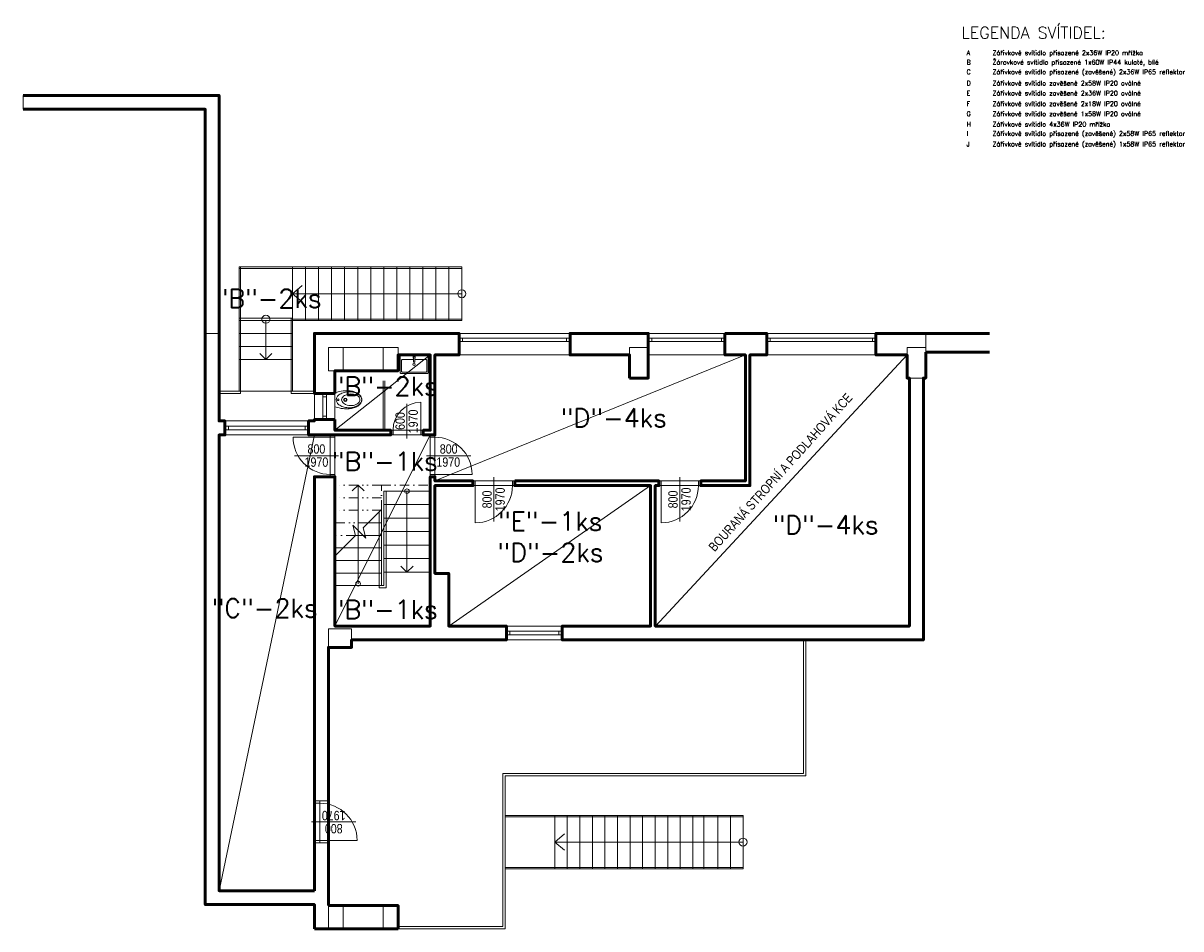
# Model space of a CAD drawing. Header units: millimetres. Extents: x 26913 to 168082, y -32666 to 98813.
# Tile 17 of 19: x 110982 to 135887, y 17087 to 36559. Entities that reach past the tile are written whole.
import ezdxf
from ezdxf.enums import TextEntityAlignment as Align

# ---------------------------------------------------------------- set-up
doc = ezdxf.new("R2010")
doc.units = ezdxf.units.MM
doc.header["$LTSCALE"] = 400
doc.linetypes.add('DASHDOT', pattern=[1, 0.5, -0.25, 0, -0.25])
doc.linetypes.add('DIVIDE', pattern=[1.25, 0.5, -0.25, 0, -0.25, 0, -0.25])
doc.layers.get('0').update_dxf_attribs({"color": 250})
doc.layers.add('6-TEXT', color=3, linetype='Continuous')
for name, color, linetype, lineweight in [('B_pohled', 7, 'Continuous', 18), ('B_rozhraní', 7, 'Continuous', 13), ('B_sanita', 7, 'Continuous', 18), ('B_výplně otvorů', 7, 'Continuous', 18), ('B_řez', 7, 'Continuous', 50), ('NAD', 7, 'DIVIDE', 18), ('S_tenká', 120, 'Continuous', 18), ('S_tlustá', 220, 'Continuous', 50)]:
    doc.layers.add(name, color=color, linetype=linetype, lineweight=lineweight)
doc.styles.add('ROMANS', font='romans.shx', dxfattribs={"width": 0.8})
doc.styles.get("Standard").update_dxf_attribs({"font": 'ARIALN.TTF'})

# ---------------------------------------------------------------- blocks, each defined once
blk = doc.blocks.new('*U50')
at = {"color": 0}
for p, q in [((0, 75), (2390, 75)), ((0, 75), (0, 0)), ((0, 0), (2390, 0)), ((75, 75), (75, 0)), ((2315, 0), (2315, 75)), ((2390, 0), (2390, 75))]:
    blk.add_line(p, q, dxfattribs=at)
blk = doc.blocks.new('*U46')
at = {"linetype": 'ByBlock'}
for p, q in [((-450, 0), (-400, 0)), ((-400, 0), (-400, -100)), ((-450, -100), (-400, -100)), ((-400, -100), (-400, -900)), ((400, -100), (400, 0)), ((400, 0), (450, 0)), ((400, -100), (450, -100))]:
    blk.add_line(p, q, dxfattribs=at)
for p, q in [((-450, -100), (-450, 0)), ((0, 78), (0, -871)), ((450, -100), (450, 0))]:
    blk.add_line(p, q)
at = {"linetype": 'Continuous'}
for p, q in [((-400, 0), (400, 0)), ((-400, -100), (400, -100))]:
    blk.add_line(p, q, dxfattribs=at)
at = {"linetype": 'ByBlock'}
blk.add_arc((-400, -100), 800, 270, 0, dxfattribs=at)
at = {"flags": 8}
blk.add_attdef('SIRKA', text='', height=100, rotation=90, dxfattribs=at).set_placement((13, -397), align=Align.BOTTOM_CENTER)
blk.add_attdef('VYSKA', text='', height=100, rotation=90, dxfattribs=at).set_placement((35, -396), align=Align.TOP_CENTER)
blk = doc.blocks.new('*U123')
at = {"linetype": 'ByBlock'}
for p, q in [((-450, 0), (-400, 0)), ((-400, 0), (-400, -100)), ((-450, -100), (-400, -100)), ((-400, -100), (-400, -900)), ((400, -100), (400, 0)), ((400, 0), (450, 0)), ((400, -100), (450, -100))]:
    blk.add_line(p, q, dxfattribs=at)
for p, q in [((-450, -100), (-450, 0)), ((0, 78), (0, -871)), ((450, -100), (450, 0))]:
    blk.add_line(p, q)
at = {"linetype": 'Continuous'}
for p, q in [((-400, 0), (400, 0)), ((-400, -100), (400, -100))]:
    blk.add_line(p, q, dxfattribs=at)
at = {"linetype": 'ByBlock'}
blk.add_arc((-400, -100), 800, 270, 0, dxfattribs=at)
at = {"flags": 8}
blk.add_attdef('SIRKA', text='', height=100, rotation=90, dxfattribs=at).set_placement((13, -397), align=Align.BOTTOM_CENTER)
blk.add_attdef('VYSKA', text='', height=100, rotation=90, dxfattribs=at).set_placement((35, -396), align=Align.TOP_CENTER)
blk = doc.blocks.new('*U47')
for p, q in [((0, -78), (0, 871)), ((-450, 100), (-450, 0)), ((450, 100), (450, 0))]:
    blk.add_line(p, q)
at = {"linetype": 'ByBlock'}
for p, q in [((400, 100), (400, 900)), ((-400, 100), (-450, 100)), ((-400, 0), (-450, 0)), ((-400, 100), (-400, 0)), ((400, 0), (400, 100)), ((450, 100), (400, 100)), ((450, 0), (400, 0))]:
    blk.add_line(p, q, dxfattribs=at)
at = {"linetype": 'Continuous'}
for p, q in [((400, 100), (-400, 100)), ((400, 0), (-400, 0))]:
    blk.add_line(p, q, dxfattribs=at)
at = {"linetype": 'ByBlock'}
blk.add_arc((400, 100), 800, 90, 180, dxfattribs=at)
at = {"flags": 8}
blk.add_attdef('SIRKA', text='', height=100, rotation=90, dxfattribs=at).set_placement((13, 399), align=Align.BOTTOM_CENTER)
blk.add_attdef('VYSKA', text='', height=100, rotation=90, dxfattribs=at).set_placement((35, 390), align=Align.TOP_CENTER)
blk = doc.blocks.new('*U48')
for p, q in [((0, -78), (0, 671)), ((-350, 100), (-350, 0)), ((350, 100), (350, 0))]:
    blk.add_line(p, q)
at = {"linetype": 'ByBlock'}
for p, q in [((300, 100), (300, 700)), ((-300, 100), (-350, 100)), ((-300, 0), (-350, 0)), ((-300, 100), (-300, 0)), ((300, 0), (300, 100)), ((350, 100), (300, 100)), ((350, 0), (300, 0))]:
    blk.add_line(p, q, dxfattribs=at)
at = {"linetype": 'Continuous'}
for p, q in [((300, 100), (-300, 100)), ((300, 0), (-300, 0))]:
    blk.add_line(p, q, dxfattribs=at)
at = {"linetype": 'ByBlock'}
blk.add_arc((300, 100), 600, 90, 180, dxfattribs=at)
at = {"flags": 8}
blk.add_attdef('SIRKA', text='', height=100, rotation=90, dxfattribs=at).set_placement((13, 299), align=Align.BOTTOM_CENTER)
blk.add_attdef('VYSKA', text='', height=100, rotation=90, dxfattribs=at).set_placement((35, 290), align=Align.TOP_CENTER)
blk = doc.blocks.new('*U49')
at = {"linetype": 'ByBlock'}
for p, q in [((-450, 0), (-400, 0)), ((-400, 0), (-400, -100)), ((-450, -100), (-400, -100)), ((-400, -100), (-400, -900)), ((400, -100), (400, 0)), ((400, 0), (450, 0)), ((400, -100), (450, -100))]:
    blk.add_line(p, q, dxfattribs=at)
for p, q in [((-450, -100), (-450, 0)), ((0, 78), (0, -871)), ((450, -100), (450, 0))]:
    blk.add_line(p, q)
at = {"linetype": 'Continuous'}
for p, q in [((-400, 0), (400, 0)), ((-400, -100), (400, -100))]:
    blk.add_line(p, q, dxfattribs=at)
at = {"linetype": 'ByBlock'}
blk.add_arc((-400, -100), 800, 270, 0, dxfattribs=at)
at = {"flags": 8}
blk.add_attdef('SIRKA', text='', height=100, rotation=90, dxfattribs=at).set_placement((13, -397), align=Align.BOTTOM_CENTER)
blk.add_attdef('VYSKA', text='', height=100, rotation=90, dxfattribs=at).set_placement((35, -396), align=Align.TOP_CENTER)
blk = doc.blocks.new('*U51')
at = {"color": 0}
for p, q in [((0, 75), (1650, 75)), ((0, 75), (0, 0)), ((0, 0), (1650, 0)), ((75, 75), (75, 0)), ((1575, 0), (1575, 75)), ((1650, 0), (1650, 75))]:
    blk.add_line(p, q, dxfattribs=at)
blk = doc.blocks.new('*U52')
at = {"color": 0}
for p, q in [((0, 75), (2350, 75)), ((0, 75), (0, 0)), ((0, 0), (2350, 0)), ((75, 75), (75, 0)), ((2275, 0), (2275, 75)), ((2350, 0), (2350, 75))]:
    blk.add_line(p, q, dxfattribs=at)
blk = doc.blocks.new('*U37')
at = {"color": 0}
for p, q in [((0, 75), (1200, 75)), ((0, 75), (0, 0)), ((0, 0), (1200, 0)), ((75, 75), (75, 0)), ((1125, 0), (1125, 75)), ((1200, 0), (1200, 75))]:
    blk.add_line(p, q, dxfattribs=at)
blk = doc.blocks.new('*U54')
at = {"color": 0}
for p, q in [((0, 75), (560, 75)), ((0, 75), (0, 0)), ((0, 0), (560, 0)), ((75, 75), (75, 0)), ((485, 0), (485, 75)), ((560, 0), (560, 75))]:
    blk.add_line(p, q, dxfattribs=at)
blk = doc.blocks.new('*U55')
at = {"ltscale": 5}
for p, q in [((42.4, 0), (0, 0)), ((39.91, 2.61), (42.4, 0)), ((39.91, -2.61), (42.4, 0))]:
    blk.add_line(p, q, dxfattribs=at)
blk.add_circle((0, 0), 1, dxfattribs=at)
blk = doc.blocks.new('*U56')
at = {"ltscale": 5}
for p, q in [((34.8, 0), (0, 0)), ((32.31, 2.61), (34.8, 0)), ((32.31, -2.61), (34.8, 0))]:
    blk.add_line(p, q, dxfattribs=at)
blk.add_circle((0, 0), 1, dxfattribs=at)
blk = doc.blocks.new('UMYVADLO_PULT_600X400')
blk.add_lwpolyline([(300, 25), (300, 375, 0.414214), (275, 400), (-275, 400, 0.414214), (-300, 375), (-300, 25, 0.414214), (-275, 0), (275, 0, 0.414214)], format="xyb", close=True)
blk.add_lwpolyline([(15, 100), (250, 100, 0.414214), (275, 125), (275, 350, 0.414214), (250, 375), (-250, 375, 0.414214), (-275, 350), (-275, 125, 0.414214), (-250, 100), (-15, 100)], format="xyb")
blk.add_lwpolyline([(-15, 70), (-20, 70), (-20, 30), (20, 30), (20, 70), (15, 70)])
blk.add_lwpolyline([(-15, 155), (-15, 35), (15, 35), (15, 155)], close=True)
blk.add_circle((0, 200), 25)
blk = doc.blocks.new('A$C0BE674CB')
blk.add_line((-150.592724, 0), (150.592724, 0))
for centre, radius in [((0.013214, -225.145218), 37.5), ((0.013214, -225.145218), 24), ((-0.000015, -69.792725), 17.5)]:
    blk.add_circle(centre, radius)
for centre, radius, start, end in [((-150.592747, -4), 4, 89.9852599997, 163.163498), ((35.54599, -284.333954), 149.405289, 119.906661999, 156.7666240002), ((-0.000015, -222.534195), 78.11203, 90, 119.906661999), ((-0.000015, -141.108673), 111.985252, 57.1394809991, 90.0000759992), ((-0.000015, -222.534195), 78.11203, 60.093338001, 90), ((-35.546021, -284.333954), 149.405289, 23.2333759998, 60.093338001), ((-38.25827, -200.336365), 182.494919, 31.5552829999, 57.1394809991), ((-169.67754, -341.915284), 295.374023, 353.8547900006, 23.23349), ((-191.542118, -294.472382), 362.376892, 15.0042569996, 31.5553740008), ((-791.895573, -289.012238), 988.640137, 6.2498699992, 16.8248749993), ((-246.82349, -309.289276), 419.609497, 359.5397489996, 15.0042649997), ((-520.29279, -259.264405), 715.413086, 358.1969679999, 6.2498699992), ((24.889042, -410.808167), 134, 207.6050609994, 243.6271099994), ((-73.15435, -355.656739), 248.270081, 310.8612060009, 332.2022550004), ((-153.260212, -343.682923), 278.861816, 332.3949969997, 353.8547900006), ((-113.051106, -342.15326), 280.46167, 324.2046809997, 338.9079900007), ((-210.403385, -283.300446), 403.42392, 332.2023390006, 346.2259060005), ((-178.213001, -316.362122), 350.542023, 338.4063799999, 352.4776460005), ((-230.799412, -309.41803), 403.5849, 352.4776540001, 359.5397489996), ((-277.253987, -266.912293), 472.253998, 346.2259289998, 358.1977310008), ((-0.013245, -460.979798), 78, 270, 296.3728959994), ((-0.000015, -481.597138), 98.548065, 270, 283.3984169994), ((-0.000015, -477.756806), 98.373566, 270.0000739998, 287.0153729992), ((-13.600356, -424.501892), 157.240784, 283.3984189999, 310.8612060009), ((-11.864981, -438.985474), 138.919754, 287.0153749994, 308.1805950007), ((-53.054817, -385.416535), 206.493668, 307.5571400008, 325.0084800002)]:
    blk.add_arc(centre, radius, start, end)
at = {"extrusion": (0, 0, -1)}
for centre, radius, start, end in [((-520.292782, -259.264405), 715.413086, 358.1969679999, 6.2498699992), ((-791.895565, -289.012238), 988.640137, 6.2498699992, 16.8248749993), ((-246.823452, -309.289276), 419.609497, 359.5398480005, 15.0043719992), ((-191.54208, -294.472382), 362.376892, 15.0043719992, 31.5555040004), ((-169.677501, -341.915284), 295.374023, 353.8549040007, 23.2335890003), ((-38.25824, -200.336365), 182.494919, 31.5552829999, 57.1394770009), ((0.000015, -141.108673), 111.985252, 57.1394770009, 90.0000639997), ((-150.592708, -4), 4, 90.0003440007, 163.1746519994), ((-277.253963, -266.912293), 472.253998, 346.2251510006, 358.1969679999), ((-210.403347, -283.300446), 403.42392, 332.2024770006, 346.2260279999), ((-230.799373, -309.41803), 403.5849, 352.4777760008, 359.5398480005), ((-178.212963, -316.362122), 350.542023, 338.4065090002, 352.4777760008), ((-113.051067, -342.15326), 280.46167, 324.2048720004, 338.908164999), ((-73.154323, -355.656739), 248.270081, 310.8609919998, 332.2020419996), ((-153.260174, -343.682923), 278.861816, 332.3951570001, 353.8549040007), ((24.889073, -410.808167), 134, 207.605064, 243.627106), ((-53.05479, -385.416535), 206.493668, 307.5569150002, 325.0082629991), ((-13.600326, -424.501892), 157.240784, 283.3983459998, 310.8611600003), ((-11.864948, -438.985474), 138.919754, 287.0154879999, 308.1806949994), ((-0.013214, -460.979798), 78, 270, 296.3729099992), ((0.000015, -477.756806), 98.373566, 270.0000759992, 287.015381), ((0.000015, -481.597138), 98.548065, 270, 283.3984070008)]:
    blk.add_arc(centre, radius, start, end, dxfattribs=at)
blk = doc.blocks.new('*U57')
at = {"color": 0}
for p, q in [((0, 75), (1800, 75)), ((0, 75), (0, 0)), ((0, 0), (1800, 0)), ((75, 75), (75, 0)), ((1725, 0), (1725, 75)), ((1800, 0), (1800, 75))]:
    blk.add_line(p, q, dxfattribs=at)
blk = doc.blocks.new('*U45')
at = {"linetype": 'ByBlock'}
for p, q in [((-450, 0), (-400, 0)), ((-400, 0), (-400, -100)), ((-450, -100), (-400, -100)), ((-400, -100), (-400, -900)), ((400, -100), (400, 0)), ((400, 0), (450, 0)), ((400, -100), (450, -100))]:
    blk.add_line(p, q, dxfattribs=at)
for p, q in [((-450, -100), (-450, 0)), ((0, 78), (0, -871)), ((450, -100), (450, 0))]:
    blk.add_line(p, q)
at = {"linetype": 'Continuous'}
for p, q in [((-400, 0), (400, 0)), ((-400, -100), (400, -100))]:
    blk.add_line(p, q, dxfattribs=at)
at = {"linetype": 'ByBlock'}
blk.add_arc((-400, -100), 800, 270, 0, dxfattribs=at)
at = {"flags": 8}
blk.add_attdef('SIRKA', text='', height=100, rotation=90, dxfattribs=at).set_placement((13, -397), align=Align.BOTTOM_CENTER)
blk.add_attdef('VYSKA', text='', height=100, rotation=90, dxfattribs=at).set_placement((35, -396), align=Align.TOP_CENTER)

msp = doc.modelspace()

# ---------------------------------------------------------------- linework, layer by layer
at = {"layer": 'B_pohled'}
for p, q in [((115628, 31317), (115628, 28647)), ((115628, 31317), (120418, 31317)), ((115628, 31287), (120418, 31287)), ((115658, 31317), (115658, 28597)), ((116778, 30217), (116778, 31317)), ((117058, 30167), (117058, 31317)), ((117338, 30167), (117338, 31317)), ((117618, 30167), (117618, 31317)), ((117898, 30167), (117898, 31317)), ((118178, 30167), (118178, 31317)), ((118458, 30167), (118458, 31317)), ((118738, 30167), (118738, 31317)), ((119018, 30167), (119018, 31317)), ((119298, 30167), (119298, 31317)), ((119578, 30167), (119578, 31317)), ((119858, 30167), (119858, 31317)), ((120138, 30167), (120138, 31317)), ((120418, 30167), (120418, 31317)), ((116778, 30742), (116984, 30917)), ((120418, 30742), (116778, 30742)), ((116778, 30742), (116984, 30566)), ((115628, 30217), (116778, 30217)), ((116778, 30167), (115628, 30167)), ((116203, 30167), (116203, 29327)), ((116748, 30217), (116748, 28597)), ((116778, 30217), (116778, 28647)), ((116778, 30197), (120418, 30197)), ((116778, 30167), (120418, 30167)), ((116778, 29887), (115628, 29887)), ((116778, 29607), (115628, 29607)), ((116203, 29327), (116071, 29459)), ((116203, 29327), (116334, 29459)), ((116778, 29327), (115628, 29327)), ((118723, 27807), (118723, 28870)), ((118764, 27807), (118764, 28870)), ((118738, 26497), (118738, 24467)), ((118788, 26497), (118788, 24417)), ((118638, 24417), (118638, 26052)), ((118688, 24467), (118688, 26102)), ((117366, 19837), (117548, 19837)), ((121348, 19527), (126468, 19527)), ((121348, 19497), (126468, 19497)), ((122418, 18377), (122418, 19527)), ((122688, 18377), (122688, 19527)), ((122958, 18377), (122958, 19527)), ((123228, 18377), (123228, 19527)), ((123498, 18377), (123498, 19527)), ((123768, 18377), (123768, 19527)), ((124038, 18377), (124038, 19527)), ((124308, 18377), (124308, 19527)), ((124578, 18377), (124578, 19527)), ((124848, 18377), (124848, 19527)), ((125118, 18377), (125118, 19527)), ((125388, 18377), (125388, 19527)), ((125628, 18377), (125628, 19527)), ((125928, 18377), (125928, 19527)), ((126198, 18377), (126198, 19527)), ((126468, 18377), (126468, 19527)), ((117366, 18937), (117548, 18937)), ((122418, 18952), (122624, 19127)), ((126468, 18952), (122418, 18952)), ((122418, 18952), (122624, 18776)), ((121348, 18407), (126468, 18407)), ((121348, 18377), (126468, 18377))]:
    msp.add_line(p, q, dxfattribs=at)
at = {"layer": 'B_pohled', "linetype": 'DASHDOT'}
msp.add_line((118688, 26102), (118688, 26627), dxfattribs=at)
at = {"layer": 'B_pohled'}
for points in [[(117688, 27807), (119738, 29427)], [(119838, 26717), (126518, 29427)], [(124587, 23597), (129998, 29427)], [(115198, 28647), (117248, 28647)], [(115198, 28597), (115658, 28597)], [(116748, 28597), (117248, 28597)], [(115198, 17907), (117248, 27707)], [(117688, 23597), (119738, 27707)], [(119738, 26497), (118738, 26497)], [(120138, 23597), (124478, 26617)], [(119738, 26207), (118738, 26207)], [(118688, 26102), (118294, 25708), (118354, 25485), (118071, 25768), (118131, 25545), (117688, 25102)], [(119738, 25917), (118738, 25917)], [(118688, 25817), (118403, 25817)], [(118688, 25547), (118130, 25547)], [(119738, 25627), (118738, 25627)], [(118688, 25277), (117863, 25277)], [(119738, 25337), (118738, 25337)], [(118688, 25007), (117688, 25007)], [(119738, 25047), (118738, 25047)], [(118688, 24737), (117688, 24737)], [(119738, 24757), (118738, 24757)], [(118738, 24467), (117688, 24467)], [(118788, 24417), (118638, 24417)], [(127818, 23297), (127818, 20377), (121348, 20377), (121348, 17087), (119048, 17087)], [(127768, 23297), (127768, 20427), (121298, 20427), (121298, 17137), (119048, 17137)]]:
    msp.add_lwpolyline(points, dxfattribs=at)
at = {"layer": 'B_pohled', "linetype": 'DIVIDE'}
for points in [[(118688, 26627), (117688, 26627)], [(118688, 26357), (117688, 26357)], [(118688, 26087), (117688, 26087)], [(118403, 25817), (117688, 25817)], [(118130, 25547), (117688, 25547)], [(117863, 25277), (117688, 25277)]]:
    msp.add_lwpolyline(points, dxfattribs=at)
at = {"layer": 'B_pohled', "linetype": 'DASHDOT'}
msp.add_lwpolyline([(118688, 26627), (119738, 26627)], dxfattribs=at)
at = {"layer": 'B_pohled'}
for centre in [(120418, 30742), (116203, 30194), (126468, 18952)]:
    msp.add_circle(centre, 86.7, dxfattribs=at)
at = {"layer": 'B_rozhraní'}
for p, q in [((117868, 29587), (117868, 29087)), ((118728, 29587), (118728, 29087)), ((129998, 29587), (130398, 29587)), ((129998, 29427), (129998, 29587)), ((117868, 17587), (117868, 17087)), ((118728, 17587), (118728, 17087))]:
    msp.add_line(p, q, dxfattribs=at)
for points in [[(117548, 29087), (117548, 29587), (119048, 29587), (119048, 29427)], [(124028, 29427), (124028, 29587), (124428, 29587)], [(117688, 29087), (117548, 29087)], [(130048, 28927), (130348, 28927)], [(118048, 23297), (118048, 23537), (117548, 23537), (117548, 23137)], [(117548, 17087), (117548, 17587)]]:
    msp.add_lwpolyline(points, dxfattribs=at)
at = {"layer": 'B_výplně otvorů'}
for p, q in [((122748, 29887), (120358, 29887)), ((126078, 29887), (124428, 29887)), ((126978, 29887), (129328, 29887)), ((122748, 29427), (120358, 29427)), ((124428, 29427), (126078, 29427)), ((129328, 29427), (126978, 29427)), ((122578, 23597), (121378, 23597)), ((122578, 23297), (121378, 23297))]:
    msp.add_line(p, q, dxfattribs=at)
for points in [[(117248, 28597), (117248, 28037)], [(117688, 28597), (117688, 28037)], [(115323, 28007), (117123, 28007)], [(115323, 27707), (117123, 27707)]]:
    msp.add_lwpolyline(points, dxfattribs=at)
at = {"layer": 'B_řez'}
for points in [[(114898, 29887), (114898, 17607), (117248, 17607), (117248, 17087)], [(115198, 29887), (115198, 28007), (115323, 28007), (115323, 27707), (115198, 27707), (115198, 17907), (117248, 17907)], [(130398, 29887), (129328, 29887), (129328, 29427), (129998, 29427), (129998, 28927), (130048, 28927), (130048, 23597), (124578, 23597), (124578, 26617), (124658, 26617), (124658, 26717), (121558, 26717)], [(121558, 26717), (121558, 26617), (124478, 26617), (124478, 23597), (122578, 23597), (122578, 23297), (130348, 23297), (130348, 28927), (130398, 28927), (130398, 29487)], [(117248, 17907), (117248, 26807), (117688, 26807), (117688, 23597), (119738, 23597), (119738, 26807), (119838, 26807), (119838, 26717), (120658, 26717), (120658, 26617), (119838, 26617), (119838, 24727), (120138, 24727), (120138, 23597), (121378, 23597), (121378, 23297), (118048, 23297), (118048, 23137), (117548, 23137), (117548, 17587)], [(117548, 17587), (119048, 17587), (119048, 17087)], [(119048, 17087), (117248, 17087)]]:
    msp.add_lwpolyline(points, dxfattribs=at)
for points in [[(117688, 28597), (117248, 28597), (117248, 29887), (120358, 29887), (120358, 29427), (119838, 29427), (119838, 27707), (119588, 27707), (119588, 27807), (119738, 27807), (119738, 29427), (119048, 29427), (119048, 29087), (117688, 29087)], [(124028, 28927), (124428, 28927), (124428, 29887), (122748, 29887), (122748, 29427), (124028, 29427)], [(126078, 29887), (126978, 29887), (126978, 29427), (126618, 29427), (126618, 26617), (125558, 26617), (125558, 26717), (126518, 26717), (126518, 29427), (126078, 29427)], [(117688, 28037), (117688, 27807), (118888, 27807), (118888, 27707), (117123, 27707), (117123, 28007), (117248, 28007), (117248, 28037)]]:
    msp.add_lwpolyline(points, close=True, dxfattribs=at)
at = {"layer": 'NAD', "linetype": 'DIVIDE', "ltscale": 5}
msp.add_line((110982, 35007), (110982, 34707), dxfattribs=at)
at = {"layer": 'S_tenká'}
for points in [[(115198, 29887), (114898, 29887)], [(130398, 29487), (130398, 29887)]]:
    msp.add_lwpolyline(points, dxfattribs=at)
at = {"layer": 'S_tlustá'}
for p, q in [((130398, 29887), (131770, 29887)), ((131770, 29487), (130398, 29487))]:
    msp.add_line(p, q, dxfattribs=at)
for points in [[(110982, 35007), (115198, 35007), (115198, 29887)], [(110982, 34707), (114898, 34707), (114898, 29887)]]:
    msp.add_lwpolyline(points, dxfattribs=at)

# ---------------------------------------------------------------- block references
at = {"layer": 'B_pohled', "xscale": 50, "yscale": 50, "zscale": 50}
for name, p, rotation in [('*U55', (118188, 24507), 89.99999999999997), ('*U56', (119238, 26497), 269.9999999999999)]:
    msp.add_blockref(name, p, dxfattribs=dict(at, rotation=rotation))
at = {"layer": 'B_sanita', "xscale": -1}
for name, p, rotation in [('UMYVADLO_PULT_600X400', (119393, 29427), 180), ('A$C0BE674CB', (117688, 28462), 90)]:
    msp.add_blockref(name, p, dxfattribs=dict(at, rotation=rotation))
at = {"layer": 'B_výplně otvorů', "xscale": -1}
for name, p, rotation in [('*U50', (120358, 29787), 180), ('*U51', (124428, 29787), 180), ('*U52', (126978, 29787), 180), ('*U54', (117430, 28037), 270), ('*U57', (115323, 27894), 180), ('*U37', (121378, 23484), 180)]:
    msp.add_blockref(name, p, dxfattribs=dict(at, rotation=rotation))
at = {"layer": 'B_výplně otvorů'}
ref = msp.add_blockref('*U48', (119238, 27707), dxfattribs=at)
ref.add_attrib('VYSKA', '1970', dxfattribs={"layer": '0', "height": 200, "rotation": 90}).set_placement((119272, 27997), align=Align.TOP_CENTER)
ref.add_attrib('SIRKA', '600', dxfattribs={"layer": '0', "height": 200, "rotation": 90}).set_placement((119251, 28005), align=Align.BOTTOM_CENTER)
ref = msp.add_blockref('*U49', (117688, 27257), dxfattribs=dict(at, rotation=270))
ref.add_attrib('VYSKA', '1970', dxfattribs={"layer": '0', "height": 200}).set_placement((117291, 27222), align=Align.TOP_CENTER)
ref.add_attrib('SIRKA', '800', dxfattribs={"layer": '0', "height": 200}).set_placement((117290, 27244), align=Align.BOTTOM_CENTER)
ref = msp.add_blockref('*U47', (119738, 27257), dxfattribs=dict(at, rotation=270))
ref.add_attrib('VYSKA', '1970', dxfattribs={"layer": '0', "height": 200, "rotation": 360}).set_placement((120127, 27222), align=Align.TOP_CENTER)
ref.add_attrib('SIRKA', '800', dxfattribs={"layer": '0', "height": 200, "rotation": 360}).set_placement((120136, 27244), align=Align.BOTTOM_CENTER)
ref = msp.add_blockref('*U123', (121108, 26717), dxfattribs=at)
ref.add_attrib('VYSKA', '1970', dxfattribs={"layer": '0', "height": 200, "rotation": 90}).set_placement((121142, 26320), align=Align.TOP_CENTER)
ref.add_attrib('SIRKA', '800', dxfattribs={"layer": '0', "height": 200, "rotation": 90}).set_placement((121121, 26319), align=Align.BOTTOM_CENTER)
ref = msp.add_blockref('*U46', (125108, 26717), dxfattribs=at)
ref.add_attrib('VYSKA', '1970', dxfattribs={"layer": '0', "height": 200, "rotation": 90}).set_placement((125142, 26320), align=Align.TOP_CENTER)
ref.add_attrib('SIRKA', '800', dxfattribs={"layer": '0', "height": 200, "rotation": 90}).set_placement((125121, 26319), align=Align.BOTTOM_CENTER)
ref = msp.add_blockref('*U45', (117266, 19387), dxfattribs=dict(at, rotation=90))
ref.add_attrib('VYSKA', '1970', dxfattribs={"layer": '0', "height": 200, "rotation": 180}).set_placement((117662, 19422), align=Align.TOP_CENTER)
ref.add_attrib('SIRKA', '800', dxfattribs={"layer": '0', "height": 200, "rotation": 180}).set_placement((117663, 19400), align=Align.BOTTOM_CENTER)

# ---------------------------------------------------------------- texts
at = {"layer": '6-TEXT', "color": 5, "ltscale": 25, "style": 'ROMANS'}
msp.add_text('LEGENDA SVÍTIDEL:', height=250, dxfattribs=at).set_placement((131165, 36228))
at = {"layer": '6-TEXT', "color": 2, "style": 'ROMANS'}
for s, p in [('A', (131277, 35872)), ('B', (131277, 35668)), ('C', (131277, 35460)), ('D', (131277, 35219)), ('E', (131277, 35005)), ('F', (131277, 34778)), ('G', (131277, 34561)), ('H', (131277, 34336)), ('I', (131277, 34136)), ('J', (131277, 33909))]:
    msp.add_text(s, height=100, dxfattribs=at).set_placement(p)
at = {"layer": '6-TEXT', "style": 'ROMANS'}
for s, height, p in [('Zářivkové svítidlo přisazené 2x36W IP20 mřížka', 100, (131835, 35872)), ('Žárovkové svítidlo přisazené 1x60W IP44 kulaté, bílé', 100, (131835, 35668)), ('Zářivkové svítidlo přisazené (zavěšené) 2x36W IP65 reflektor', 100, (131835, 35460)), ('Zářivkové svítidlo zavěšené 2x58W IP20 oválné', 100, (131835, 35219)), ('Zářivkové svítidlo zavěšené 2x36W IP20 oválné', 100, (131835, 35005)), ('Zářivkové svítidlo zavěšené 2x18W IP20 oválné', 100, (131835, 34778)), ('Zářivkové svítidlo zavěšené 1x58W IP20 oválné', 100, (131835, 34561)), ('Zářivkové svítidlo 4x36W IP20 mřížka', 100, (131835, 34336)), ('Zářivkové svítidlo přisazené (zavěšené) 2x58W IP65 reflektor', 100, (131835, 34136)), ('Zářivkové svítidlo přisazené (zavěšené) 1x58W IP65 reflektor', 100, (131835, 33909)), ('"B"-2ks', 400, (115119, 30441)), ('"B"-2ks', 400, (117618, 28553)), ('"D"-4ks', 400, (122546, 27875)), ('"B"-1ks', 400, (117618, 26938)), ('"E"-1ks', 400, (121194, 25649)), ('"D"-4ks', 400, (127102, 25574)), ('"D"-2ks', 400, (121184, 24980)), ('"C"-2ks', 400, (115034, 23782)), ('"B"-1ks', 400, (117618, 23753))]:
    msp.add_text(s, height=height, dxfattribs=at).set_placement(p)
at = {"layer": 'B_pohled', "insert": (125708, 25315), "char_height": 200, "attachment_point": 1, "rotation": 47.9988}
msp.add_mtext_dynamic_manual_height_columns('BOURANÁ STROPNÍ A PODLAHOVÁ KCE', width=4444.45, gutter_width=12.5, heights=[0], dxfattribs=at)

doc.saveas('drawing.dxf')
